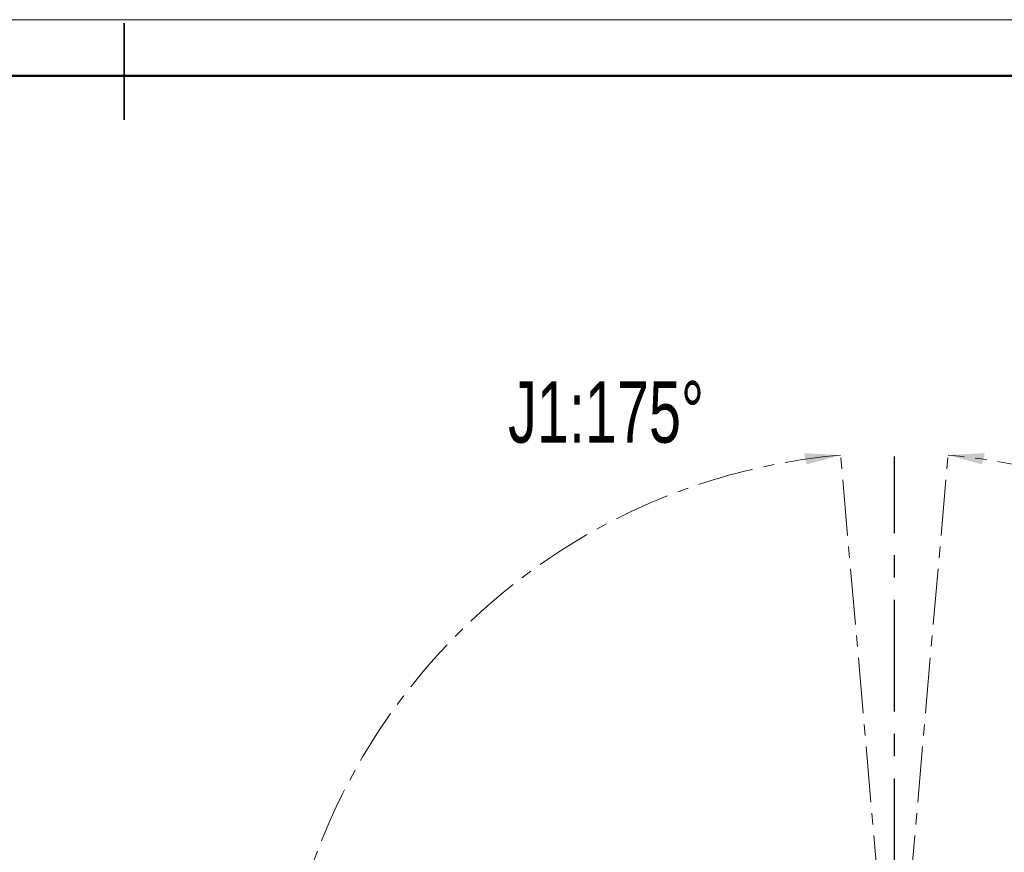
# Model space of a CAD drawing. Header units: millimetres. Extents: x 0 to 840, y 0 to 594.
# Tile 24 of 25: x 394 to 618, y 405 to 594. Entities that reach past the tile are written whole.
import ezdxf

# ---------------------------------------------------------------- set-up
doc = ezdxf.new("R2010")
doc.units = ezdxf.units.MM
doc.linetypes.add('CENTERX2', pattern=[20.32, 12.7, -2.54, 2.54, -2.54])
doc.layers.get('0').update_dxf_attribs({"lineweight": 18})
doc.layers.add('中心线层', color=6, linetype='CENTERX2', lineweight=25)
doc.layers.add('标注层', color=150, linetype='Continuous', lineweight=18)
doc.styles.add('SLDTEXTSTYLE1', font='txt', dxfattribs={"width": 0.7})
doc.dimstyles.new('SLDDIMSTYLE3', dxfattribs={"dimtxt": 7, "dimasz": 4, "dimexe": 0, "dimexo": 0.0625, "dimgap": 1.75, "dimtad": 0, "dimtih": 1, "dimtoh": 1, "dimlfac": 20, "dimrnd": 1e-09, "dimzin": 12, "dimdsep": 46, "dimtxsty": 'SLDTEXTSTYLE1', "dimcen": 0, "dimdle": 8, "dimadec": 0, "dimazin": 3, "dimtfac": 1, "dimtdec": 3, "dimtofl": 0, "dimtmove": 0, "dimatfit": 3, "dimfxl": 1, "dimfrac": 2, "dimtolj": 1, "dimarcsym": 0})

# ---------------------------------------------------------------- blocks, each defined once
blk = doc.blocks.new('SW_CENTERMARKSYMBOL_0_2')
at = {"layer": '中心线层', "color": 0}
blk.add_line((0, 0.05), (0, 69.72), dxfattribs=at)
blk = doc.blocks.new('*X33')
at = {"layer": '标注层', "linetype": 'Continuous'}
blk.add_hatch(color=0, dxfattribs=at).paths.add_polyline_path([(705.95, 439.07), (713.17, 442.76), (711.58, 444.91)], flags=0)
at = {"layer": '标注层', "color": 0, "linetype": 'Continuous'}
for q in [(705.95, 439.07), (757.41, 468.67)]:
    blk.add_line((745.86, 468.67), q, dxfattribs=at)
at = {"layer": '标注层', "color": 0, "insert": (777.12, 468.67), "char_height": 14, "width": 71.8302, "attachment_point": 5, "style": 'SLDTEXTSTYLE1'}
blk.add_mtext('%%C2806', dxfattribs=at)

msp = doc.modelspace()

# ---------------------------------------------------------------- hatches: boundary and pattern name
at = {"layer": '标注层', "linetype": 'Continuous'}
for points in [[(581.042618, 495.245845), (573.30796, 493.115685), (572.702191, 495.689753)], [(605.498187, 495.245845), (613.232845, 493.115685), (613.838614, 495.689753)]]:
    msp.add_hatch(color=0, dxfattribs=at).paths.add_polyline_path(points, flags=0)

# ---------------------------------------------------------------- linework, layer by layer
at = {"color": 7, "linetype": 'Continuous', "lineweight": 18}
msp.add_line((-0.000512, 594.39658), (839.986488, 594.39658), dxfattribs=at)
at = {"color": 7, "linetype": 'Continuous', "lineweight": 35}
msp.add_line((417.992369, 571.582311), (417.992369, 593.582311), dxfattribs=at)
at = {"color": 7, "linetype": 'Continuous', "lineweight": 50}
msp.add_line((47.992369, 581.582311), (827.992369, 581.582311), dxfattribs=at)
at = {"color": 7, "linetype": 'CENTERX2', "lineweight": 18}
for q in [(581.042452, 495.246001), (605.498353, 495.246001)]:
    msp.add_line((593.270402, 355.479885), q, dxfattribs=at)
msp.add_arc((593.270402, 355.479885), 140.3, 95, 85, dxfattribs=at)

# ---------------------------------------------------------------- block references
at = {"layer": '中心线层', "color": 7, "xscale": 2, "yscale": 2, "zscale": 2}
msp.add_blockref('SW_CENTERMARKSYMBOL_0_2', (593.270402, 355.479885), dxfattribs=at)

# ---------------------------------------------------------------- texts
at = {"layer": '标注层', "color": 7, "insert": (505.373877, 512.070083), "char_height": 14, "width": 93.29162011, "attachment_point": 1, "style": 'SLDTEXTSTYLE1'}
msp.add_mtext('J1:175%%D', dxfattribs=at)

# ---------------------------------------------------------------- dimensions: what is measured, and where the dimension line sits
at = {"layer": '标注层', "color": 7}
dim = msp.add_diameter_dim_2p(p1=(480.58929, 271.891268), p2=(705.951515, 439.068502), dimstyle='SLDDIMSTYLE3', override={"dimscale": 2, "dimpost": '%%C<>', "dimsah": 1, "dimtzin": 12}, dxfattribs=at)
dim.commit()
dim.dimension.update_dxf_attribs({"geometry": '*X33', "text_midpoint": (745.860869, 468.673887), "dimtype": 163})

doc.saveas('drawing.dxf')
